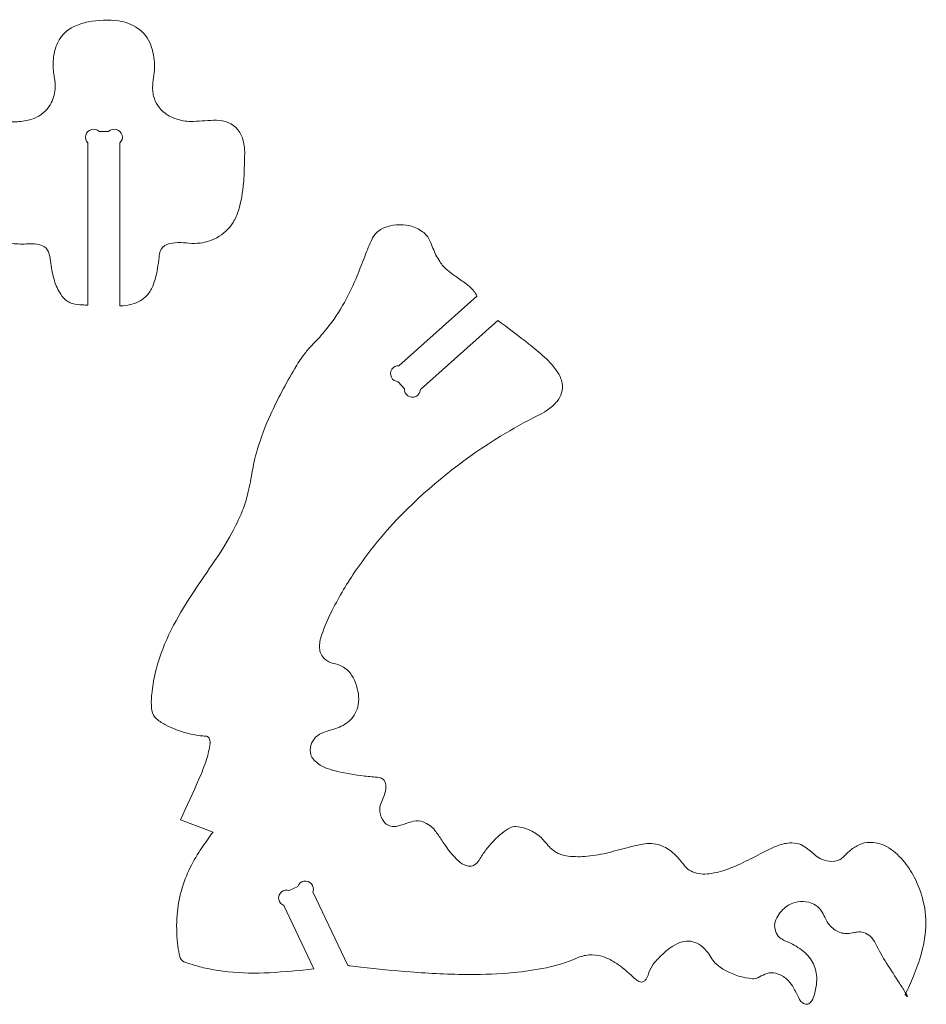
# Model space of a CAD drawing. Header units: centimetres. Extents: x -10 to 15.9, y -10.7 to 11.5.
# Tile 35 of 47: x 8.4 to 11.6, y -0.5 to 3. Entities that reach past the tile are written whole.
import ezdxf

# ---------------------------------------------------------------- set-up
doc = ezdxf.new("R2010")
doc.units = ezdxf.units.CM
doc.header["$MEASUREMENT"] = 0
doc.layers.add('Layer 1', color=7, linetype='Continuous')

msp = doc.modelspace()

# ---------------------------------------------------------------- linework, layer by layer
at = {"layer": 'Layer 1', "color": 18, "lineweight": 9}
for points, knots in [([(8.60475, 1.98723), (8.60475, 1.98723), (8.60475, 2.57185), (8.60475, 2.57185), (8.60475, 2.57185), (8.59743, 2.57917), (8.59458, 2.58983), (8.59726, 2.59982), (8.59726, 2.59982), (8.59993, 2.60982), (8.60774, 2.61762), (8.61773, 2.6203), (8.61773, 2.6203), (8.62773, 2.62298), (8.63839, 2.62012), (8.6457, 2.61281), (8.6457, 2.61281), (8.6457, 2.61281), (8.67963, 2.61281), (8.67963, 2.61281), (8.67963, 2.61281), (8.68695, 2.62012), (8.69761, 2.62298), (8.7076, 2.6203), (8.7076, 2.6203), (8.7176, 2.61762), (8.7254, 2.60982), (8.72808, 2.59982), (8.72808, 2.59982), (8.73076, 2.58983), (8.7279, 2.57917), (8.72059, 2.57185), (8.72059, 2.57185), (8.72059, 2.57185), (8.72059, 1.98404), (8.72059, 1.98404), (8.72059, 1.98404), (8.73518, 1.98487), (8.74967, 1.98701), (8.76389, 1.99042), (8.76389, 1.99042), (8.78444, 1.99536), (8.80308, 2.00622), (8.81748, 2.02169), (8.81748, 2.02169), (8.82663, 2.0315), (8.83385, 2.04294), (8.83878, 2.05541), (8.83878, 2.05541), (8.84693, 2.07605), (8.85274, 2.09754), (8.85611, 2.11948), (8.85611, 2.11948), (8.85819, 2.13301), (8.85993, 2.1466), (8.86133, 2.16022), (8.86133, 2.16022), (8.86209, 2.16758), (8.86367, 2.17483), (8.86603, 2.18184), (8.86603, 2.18184), (8.86984, 2.1931), (8.87865, 2.20197), (8.88988, 2.20587), (8.88988, 2.20587), (8.90262, 2.21028), (8.91601, 2.21259), (8.9295, 2.21268), (8.9295, 2.21268), (8.94283, 2.21278), (8.95616, 2.21212), (8.96941, 2.2107), (8.96941, 2.2107), (8.9827, 2.20929), (8.99612, 2.20943), (9.00937, 2.21114), (9.00937, 2.21114), (9.03042, 2.21386), (9.05079, 2.22035), (9.06951, 2.23033), (9.06951, 2.23033), (9.09367, 2.24319), (9.11399, 2.26219), (9.12845, 2.28543), (9.12845, 2.28543), (9.1368, 2.29885), (9.1433, 2.31333), (9.14779, 2.32848), (9.14779, 2.32848), (9.15738, 2.36088), (9.16366, 2.39417), (9.16653, 2.42784), (9.16653, 2.42784), (9.16725, 2.43617), (9.16776, 2.44453), (9.16807, 2.45289), (9.16807, 2.45289), (9.16906, 2.47943), (9.16984, 2.50597), (9.17042, 2.53252), (9.17042, 2.53252), (9.17085, 2.55201), (9.16799, 2.57142), (9.16195, 2.58995), (9.16195, 2.58995), (9.15258, 2.61873), (9.12945, 2.6409), (9.10029, 2.64903), (9.10029, 2.64903), (9.08662, 2.65285), (9.07243, 2.65443), (9.05825, 2.65373), (9.05825, 2.65373), (9.04436, 2.65304), (9.03048, 2.65216), (9.01661, 2.6511), (9.01661, 2.6511), (9.00304, 2.65005), (8.98944, 2.64956), (8.97584, 2.64962), (8.97584, 2.64962), (8.95776, 2.6497), (8.93981, 2.65272), (8.92271, 2.65856), (8.92271, 2.65856), (8.90852, 2.66341), (8.89515, 2.6704), (8.88307, 2.67929), (8.88307, 2.67929), (8.86258, 2.69438), (8.84803, 2.71619), (8.84196, 2.74091), (8.84196, 2.74091), (8.84033, 2.74755), (8.83923, 2.75432), (8.83866, 2.76113), (8.83866, 2.76113), (8.83816, 2.76728), (8.83819, 2.77346), (8.83876, 2.7796), (8.83876, 2.7796), (8.8399, 2.79182), (8.8413, 2.80402), (8.84295, 2.81619), (8.84295, 2.81619), (8.84461, 2.82837), (8.84533, 2.84066), (8.84511, 2.85295), (8.84511, 2.85295), (8.84468, 2.87732), (8.84022, 2.90144), (8.8319, 2.92435), (8.8319, 2.92435), (8.82284, 2.94928), (8.8062, 2.97074), (8.78429, 2.9857), (8.78429, 2.9857), (8.76385, 2.99967), (8.7404, 3.00858), (8.71584, 3.01171), (8.71584, 3.01171), (8.67941, 3.01636), (8.64249, 3.01524), (8.60641, 3.0084), (8.60641, 3.0084), (8.58848, 3.005), (8.57104, 2.99943), (8.55446, 2.99182), (8.55446, 2.99182), (8.529, 2.98014), (8.50845, 2.95991), (8.49637, 2.93463), (8.49637, 2.93463), (8.48945, 2.92013), (8.48467, 2.90471), (8.48217, 2.88884), (8.48217, 2.88884), (8.47922, 2.87003), (8.47858, 2.85094), (8.48026, 2.83198), (8.48026, 2.83198), (8.48094, 2.8243), (8.48209, 2.81666), (8.48371, 2.80912), (8.48371, 2.80912), (8.48673, 2.79507), (8.48772, 2.78065), (8.48664, 2.76631), (8.48664, 2.76631), (8.48514, 2.74634), (8.47903, 2.72697), (8.46881, 2.70975), (8.46881, 2.70975), (8.45546, 2.68728), (8.43498, 2.66988), (8.41064, 2.66035), (8.41064, 2.66035), (8.3995, 2.65598), (8.38789, 2.65292), (8.37604, 2.65124), (8.37604, 2.65124), (8.35901, 2.64881), (8.34182, 2.64776), (8.32462, 2.6481), (8.32462, 2.6481), (8.30411, 2.6485), (8.2836, 2.64939), (8.26312, 2.65077), (8.26312, 2.65077), (8.25201, 2.65151), (8.24085, 2.65038), (8.23011, 2.64742), (8.23011, 2.64742), (8.21066, 2.64206), (8.19334, 2.63084), (8.1805, 2.61527), (8.1805, 2.61527), (8.1674, 2.59939), (8.15939, 2.57994), (8.15752, 2.55945), (8.15752, 2.55945), (8.15615, 2.54441), (8.15537, 2.52932), (8.15519, 2.51422), (8.15519, 2.51422), (8.15483, 2.48416), (8.15642, 2.45411), (8.15995, 2.42425), (8.15995, 2.42425), (8.16418, 2.3885), (8.17213, 2.3533), (8.18368, 2.31921), (8.18368, 2.31921), (8.1891, 2.30323), (8.1967, 2.28808), (8.20628, 2.27418), (8.20628, 2.27418), (8.22338, 2.24938), (8.24795, 2.23072), (8.27642, 2.2209), (8.27642, 2.2209), (8.2944, 2.21471), (8.31304, 2.21071), (8.33197, 2.20898), (8.33197, 2.20898), (8.35104, 2.20724), (8.37021, 2.2069), (8.38933, 2.20796), (8.38933, 2.20796), (8.39963, 2.20853), (8.40996, 2.20817), (8.4202, 2.20689), (8.4202, 2.20689), (8.42998, 2.20566), (8.43938, 2.2023), (8.44771, 2.19703), (8.44771, 2.19703), (8.45697, 2.19119), (8.4634, 2.18178), (8.4655, 2.17104), (8.4655, 2.17104), (8.46767, 2.15991), (8.46945, 2.1487), (8.47086, 2.13744), (8.47086, 2.13744), (8.47347, 2.1165), (8.47784, 2.09582), (8.48392, 2.07561), (8.48392, 2.07561), (8.48916, 2.05817), (8.49684, 2.04157), (8.50673, 2.02628), (8.50673, 2.02628), (8.51355, 2.01573), (8.52247, 2.00672), (8.53295, 1.9998), (8.53295, 1.9998), (8.53785, 1.99657), (8.54328, 1.99423), (8.549, 1.99292), (8.549, 1.99292), (8.56076, 1.99021), (8.57273, 1.98851), (8.58478, 1.98786), (8.58478, 1.98786), (8.5881, 1.98768), (8.59143, 1.98755), (8.59476, 1.98749), (8.59476, 1.98749), (8.59809, 1.98742), (8.60142, 1.98734), (8.60475, 1.98723)], [0, 0, 0, 0, 0.0135135, 0.0135135, 0.0135135, 0.0135135, 0.027027, 0.027027, 0.027027, 0.027027, 0.0405405, 0.0405405, 0.0405405, 0.0405405, 0.0540541, 0.0540541, 0.0540541, 0.0540541, 0.0675676, 0.0675676, 0.0675676, 0.0675676, 0.0810811, 0.0810811, 0.0810811, 0.0810811, 0.0945946, 0.0945946, 0.0945946, 0.0945946, 0.1081081, 0.1081081, 0.1081081, 0.1081081, 0.1216216, 0.1216216, 0.1216216, 0.1216216, 0.1351351, 0.1351351, 0.1351351, 0.1351351, 0.1486486, 0.1486486, 0.1486486, 0.1486486, 0.1621622, 0.1621622, 0.1621622, 0.1621622, 0.1756757, 0.1756757, 0.1756757, 0.1756757, 0.1891892, 0.1891892, 0.1891892, 0.1891892, 0.2027027, 0.2027027, 0.2027027, 0.2027027, 0.2162162, 0.2162162, 0.2162162, 0.2162162, 0.2297297, 0.2297297, 0.2297297, 0.2297297, 0.2432432, 0.2432432, 0.2432432, 0.2432432, 0.2567568, 0.2567568, 0.2567568, 0.2567568, 0.2702703, 0.2702703, 0.2702703, 0.2702703, 0.2837838, 0.2837838, 0.2837838, 0.2837838, 0.2972973, 0.2972973, 0.2972973, 0.2972973, 0.3108108, 0.3108108, 0.3108108, 0.3108108, 0.3243243, 0.3243243, 0.3243243, 0.3243243, 0.3378378, 0.3378378, 0.3378378, 0.3378378, 0.3513514, 0.3513514, 0.3513514, 0.3513514, 0.3648649, 0.3648649, 0.3648649, 0.3648649, 0.3783784, 0.3783784, 0.3783784, 0.3783784, 0.3918919, 0.3918919, 0.3918919, 0.3918919, 0.4054054, 0.4054054, 0.4054054, 0.4054054, 0.4189189, 0.4189189, 0.4189189, 0.4189189, 0.4324324, 0.4324324, 0.4324324, 0.4324324, 0.4459459, 0.4459459, 0.4459459, 0.4459459, 0.4594595, 0.4594595, 0.4594595, 0.4594595, 0.472973, 0.472973, 0.472973, 0.472973, 0.4864865, 0.4864865, 0.4864865, 0.4864865, 0.5, 0.5, 0.5, 0.5, 0.5135135, 0.5135135, 0.5135135, 0.5135135, 0.527027, 0.527027, 0.527027, 0.527027, 0.5405405, 0.5405405, 0.5405405, 0.5405405, 0.5540541, 0.5540541, 0.5540541, 0.5540541, 0.5675676, 0.5675676, 0.5675676, 0.5675676, 0.5810811, 0.5810811, 0.5810811, 0.5810811, 0.5945946, 0.5945946, 0.5945946, 0.5945946, 0.6081081, 0.6081081, 0.6081081, 0.6081081, 0.6216216, 0.6216216, 0.6216216, 0.6216216, 0.6351351, 0.6351351, 0.6351351, 0.6351351, 0.6486486, 0.6486486, 0.6486486, 0.6486486, 0.6621622, 0.6621622, 0.6621622, 0.6621622, 0.6756757, 0.6756757, 0.6756757, 0.6756757, 0.6891892, 0.6891892, 0.6891892, 0.6891892, 0.7027027, 0.7027027, 0.7027027, 0.7027027, 0.7162162, 0.7162162, 0.7162162, 0.7162162, 0.7297297, 0.7297297, 0.7297297, 0.7297297, 0.7432432, 0.7432432, 0.7432432, 0.7432432, 0.7567568, 0.7567568, 0.7567568, 0.7567568, 0.7702703, 0.7702703, 0.7702703, 0.7702703, 0.7837838, 0.7837838, 0.7837838, 0.7837838, 0.7972973, 0.7972973, 0.7972973, 0.7972973, 0.8108108, 0.8108108, 0.8108108, 0.8108108, 0.8243243, 0.8243243, 0.8243243, 0.8243243, 0.8378378, 0.8378378, 0.8378378, 0.8378378, 0.8513514, 0.8513514, 0.8513514, 0.8513514, 0.8648649, 0.8648649, 0.8648649, 0.8648649, 0.8783784, 0.8783784, 0.8783784, 0.8783784, 0.8918919, 0.8918919, 0.8918919, 0.8918919, 0.9054054, 0.9054054, 0.9054054, 0.9054054, 0.9189189, 0.9189189, 0.9189189, 0.9189189, 0.9324324, 0.9324324, 0.9324324, 0.9324324, 0.9459459, 0.9459459, 0.9459459, 0.9459459, 0.9594595, 0.9594595, 0.9594595, 0.9594595, 0.972973, 0.972973, 0.972973, 0.972973, 1, 1, 1, 1]), ([(9.543, -0.39381), (9.543, -0.39381), (9.41668, -0.12826), (9.41668, -0.12826), (9.41668, -0.12826), (9.42014, -0.11851), (9.41814, -0.10766), (9.41143, -0.09978), (9.41143, -0.09978), (9.40472, -0.09191), (9.39432, -0.08821), (9.38414, -0.09009), (9.38414, -0.09009), (9.37397, -0.09196), (9.36557, -0.09912), (9.3621, -0.10887), (9.3621, -0.10887), (9.3621, -0.10887), (9.33146, -0.12345), (9.33146, -0.12345), (9.33146, -0.12345), (9.32172, -0.11999), (9.31086, -0.12199), (9.30299, -0.1287), (9.30299, -0.1287), (9.29511, -0.13541), (9.29142, -0.14581), (9.29329, -0.15598), (9.29329, -0.15598), (9.29517, -0.16616), (9.30233, -0.17456), (9.31207, -0.17802), (9.31207, -0.17802), (9.31207, -0.17802), (9.4204, -0.40578), (9.4204, -0.40578), (9.4204, -0.40578), (9.36702, -0.41234), (9.31342, -0.4171), (9.25971, -0.42003), (9.25971, -0.42003), (9.20957, -0.42277), (9.15929, -0.42153), (9.10935, -0.41634), (9.10935, -0.41634), (9.08715, -0.41402), (9.06507, -0.41072), (9.04317, -0.40642), (9.04317, -0.40642), (9.02462, -0.40279), (9.00627, -0.39817), (8.98821, -0.39259), (8.98821, -0.39259), (8.97803, -0.38944), (8.96781, -0.38639), (8.95756, -0.38345), (8.95756, -0.38345), (8.94871, -0.3809), (8.94153, -0.37442), (8.93808, -0.36588), (8.93808, -0.36588), (8.93651, -0.36197), (8.93531, -0.35793), (8.93449, -0.3538), (8.93449, -0.3538), (8.93182, -0.3403), (8.92973, -0.32669), (8.92823, -0.313), (8.92823, -0.313), (8.92456, -0.27943), (8.92403, -0.24559), (8.92663, -0.21192), (8.92663, -0.21192), (8.93123, -0.15253), (8.94722, -0.09457), (8.97372, -0.04123), (8.97372, -0.04123), (8.98611, -0.0163), (9.00026, 0.00771), (9.01607, 0.03062), (9.01607, 0.03062), (9.02919, 0.04963), (9.04256, 0.06847), (9.05618, 0.08712), (9.05618, 0.08712), (9.05618, 0.08712), (8.93931, 0.13138), (8.93931, 0.13138), (8.93931, 0.13138), (8.96155, 0.17995), (8.98356, 0.22863), (9.00532, 0.27742), (9.00532, 0.27742), (9.01575, 0.30081), (9.02491, 0.32473), (9.03276, 0.34911), (9.03276, 0.34911), (9.03876, 0.36773), (9.04305, 0.38686), (9.04558, 0.40626), (9.04558, 0.40626), (9.04625, 0.41134), (9.04568, 0.4165), (9.04393, 0.42132), (9.04393, 0.42132), (9.04288, 0.42421), (9.04128, 0.42687), (9.03922, 0.42916), (9.03922, 0.42916), (9.03782, 0.4307), (9.03601, 0.43181), (9.03399, 0.43234), (9.03399, 0.43234), (9.03245, 0.43274), (9.03087, 0.43296), (9.02928, 0.43301), (9.02928, 0.43301), (9.02294, 0.43318), (9.01661, 0.43365), (9.01032, 0.43443), (9.01032, 0.43443), (8.99266, 0.43661), (8.97519, 0.4401), (8.95806, 0.44489), (8.95806, 0.44489), (8.93374, 0.45169), (8.91013, 0.46079), (8.88754, 0.47206), (8.88754, 0.47206), (8.87495, 0.47834), (8.86319, 0.48615), (8.85251, 0.49531), (8.85251, 0.49531), (8.84346, 0.50307), (8.83748, 0.51384), (8.83568, 0.52563), (8.83568, 0.52563), (8.83369, 0.53869), (8.83307, 0.55192), (8.83382, 0.56511), (8.83382, 0.56511), (8.83592, 0.60172), (8.8417, 0.63803), (8.85106, 0.67347), (8.85106, 0.67347), (8.86416, 0.72302), (8.8825, 0.77103), (8.90579, 0.81667), (8.90579, 0.81667), (8.92768, 0.85958), (8.95195, 0.90124), (8.97849, 0.94144), (8.97849, 0.94144), (9.00302, 0.9786), (9.02804, 1.01544), (9.05355, 1.05195), (9.05355, 1.05195), (9.07908, 1.08848), (9.10259, 1.12637), (9.12397, 1.16547), (9.12397, 1.16547), (9.13734, 1.18991), (9.1494, 1.21505), (9.16009, 1.24078), (9.16009, 1.24078), (9.16792, 1.25963), (9.17436, 1.27902), (9.17937, 1.29881), (9.17937, 1.29881), (9.1863, 1.3262), (9.1921, 1.35386), (9.19676, 1.38173), (9.19676, 1.38173), (9.20142, 1.40961), (9.20774, 1.43719), (9.21569, 1.46432), (9.21569, 1.46432), (9.22837, 1.50766), (9.24421, 1.55001), (9.26308, 1.59104), (9.26308, 1.59104), (9.2894, 1.6483), (9.31871, 1.70416), (9.35087, 1.75836), (9.35087, 1.75836), (9.36099, 1.77543), (9.37198, 1.79197), (9.38379, 1.80792), (9.38379, 1.80792), (9.39246, 1.81963), (9.40193, 1.83073), (9.41214, 1.84113), (9.41214, 1.84113), (9.42791, 1.85721), (9.44305, 1.87389), (9.45753, 1.89114), (9.45753, 1.89114), (9.48227, 1.9206), (9.50446, 1.9521), (9.52388, 1.9853), (9.52388, 1.9853), (9.54178, 2.01593), (9.55754, 2.04776), (9.57104, 2.08057), (9.57104, 2.08057), (9.58227, 2.10788), (9.59315, 2.13532), (9.60368, 2.16291), (9.60368, 2.16291), (9.61178, 2.18412), (9.62058, 2.20506), (9.63006, 2.22569), (9.63006, 2.22569), (9.63263, 2.23127), (9.63587, 2.23651), (9.63971, 2.24129), (9.63971, 2.24129), (9.64833, 2.25199), (9.65951, 2.26035), (9.67221, 2.26558), (9.67221, 2.26558), (9.7019, 2.2778), (9.73468, 2.28047), (9.76596, 2.27323), (9.76596, 2.27323), (9.78261, 2.26937), (9.79828, 2.26209), (9.81197, 2.25186), (9.81197, 2.25186), (9.82345, 2.24328), (9.8326, 2.23196), (9.83859, 2.21893), (9.83859, 2.21893), (9.84261, 2.21018), (9.84633, 2.2013), (9.84975, 2.19229), (9.84975, 2.19229), (9.85611, 2.17553), (9.86422, 2.15949), (9.87395, 2.14443), (9.87395, 2.14443), (9.88159, 2.13259), (9.89099, 2.12198), (9.90182, 2.11296), (9.90182, 2.11296), (9.90963, 2.10646), (9.91771, 2.10029), (9.92604, 2.09448), (9.92604, 2.09448), (9.93906, 2.0854), (9.9521, 2.07635), (9.96516, 2.06732), (9.96516, 2.06732), (9.976, 2.05982), (9.98587, 2.05099), (9.99451, 2.04104), (9.99451, 2.04104), (9.99698, 2.03821), (9.99924, 2.03521), (10.0013, 2.03206), (10.0013, 2.03206), (10.00391, 2.02807), (10.0063, 2.02395), (10.00846, 2.0197), (10.00846, 2.0197), (10.00846, 2.0197), (9.7271, 1.76876), (9.7271, 1.76876), (9.7271, 1.76876), (9.71677, 1.76935), (9.70691, 1.76438), (9.70123, 1.75573), (9.70123, 1.75573), (9.69556, 1.74708), (9.69493, 1.73606), (9.69958, 1.72682), (9.69958, 1.72682), (9.70424, 1.71758), (9.71347, 1.71152), (9.7238, 1.71093), (9.7238, 1.71093), (9.7238, 1.71093), (9.74638, 1.68562), (9.74638, 1.68562), (9.74638, 1.68562), (9.74579, 1.67529), (9.75075, 1.66543), (9.7594, 1.65975), (9.7594, 1.65975), (9.76806, 1.65408), (9.77908, 1.65345), (9.78832, 1.6581), (9.78832, 1.6581), (9.79756, 1.66276), (9.80361, 1.67199), (9.8042, 1.68232), (9.8042, 1.68232), (9.8042, 1.68232), (10.08357, 1.93153), (10.08357, 1.93153), (10.08357, 1.93153), (10.12162, 1.90424), (10.15901, 1.87603), (10.19569, 1.84691), (10.19569, 1.84691), (10.21492, 1.83165), (10.23371, 1.81584), (10.25205, 1.79952), (10.25205, 1.79952), (10.26988, 1.78366), (10.28564, 1.76563), (10.29899, 1.74585), (10.29899, 1.74585), (10.30713, 1.73377), (10.31268, 1.72012), (10.31527, 1.70578), (10.31527, 1.70578), (10.31952, 1.68232), (10.31298, 1.65818), (10.29747, 1.64007), (10.29747, 1.64007), (10.28699, 1.62783), (10.27488, 1.61707), (10.26148, 1.60811), (10.26148, 1.60811), (10.25081, 1.60097), (10.23968, 1.59454), (10.22817, 1.58888), (10.22817, 1.58888), (10.18213, 1.56622), (10.13715, 1.54147), (10.09338, 1.5147), (10.09338, 1.5147), (9.97179, 1.44033), (9.8591, 1.35234), (9.75747, 1.25241), (9.75747, 1.25241), (9.68911, 1.18518), (9.62734, 1.11159), (9.57299, 1.03259), (9.57299, 1.03259), (9.54095, 0.98602), (9.51202, 0.93739), (9.48636, 0.88701), (9.48636, 0.88701), (9.47153, 0.85787), (9.45867, 0.82778), (9.44786, 0.79692), (9.44786, 0.79692), (9.44264, 0.78203), (9.44019, 0.76633), (9.44062, 0.75056), (9.44062, 0.75056), (9.44104, 0.73512), (9.44794, 0.72057), (9.45966, 0.7105), (9.45966, 0.7105), (9.46839, 0.70298), (9.47887, 0.6978), (9.49015, 0.69544), (9.49015, 0.69544), (9.50129, 0.69311), (9.51207, 0.6893), (9.52221, 0.68413), (9.52221, 0.68413), (9.53611, 0.67704), (9.54782, 0.6663), (9.55609, 0.65307), (9.55609, 0.65307), (9.57099, 0.62923), (9.57976, 0.60205), (9.58158, 0.574), (9.58158, 0.574), (9.58237, 0.56184), (9.58125, 0.54962), (9.57827, 0.5378), (9.57827, 0.5378), (9.57295, 0.51674), (9.56099, 0.49793), (9.54417, 0.48417), (9.54417, 0.48417), (9.5365, 0.47789), (9.52804, 0.47264), (9.51901, 0.46855), (9.51901, 0.46855), (9.51021, 0.46457), (9.50116, 0.46117), (9.49193, 0.45836), (9.49193, 0.45836), (9.48026, 0.45481), (9.46865, 0.45109), (9.45709, 0.44721), (9.45709, 0.44721), (9.44564, 0.44337), (9.43518, 0.43705), (9.42645, 0.4287), (9.42645, 0.4287), (9.41817, 0.42077), (9.41223, 0.41073), (9.40928, 0.39964), (9.40928, 0.39964), (9.4063, 0.38842), (9.40642, 0.3766), (9.40964, 0.36543), (9.40964, 0.36543), (9.4117, 0.35829), (9.41549, 0.35176), (9.42067, 0.34643), (9.42067, 0.34643), (9.43126, 0.33556), (9.44384, 0.32683), (9.45774, 0.32073), (9.45774, 0.32073), (9.47042, 0.31517), (9.48358, 0.31077), (9.49707, 0.3076), (9.49707, 0.3076), (9.53181, 0.29944), (9.56697, 0.2932), (9.6024, 0.28892), (9.6024, 0.28892), (9.6111, 0.28787), (9.61984, 0.28706), (9.62859, 0.2865), (9.62859, 0.2865), (9.63734, 0.28594), (9.64608, 0.28523), (9.65481, 0.28436), (9.65481, 0.28436), (9.66875, 0.28297), (9.67949, 0.27141), (9.67988, 0.2574), (9.67988, 0.2574), (9.68015, 0.2474), (9.67888, 0.23741), (9.67613, 0.22778), (9.67613, 0.22778), (9.67288, 0.21644), (9.66874, 0.20536), (9.66375, 0.19467), (9.66375, 0.19467), (9.65866, 0.18377), (9.65678, 0.17166), (9.65832, 0.15973), (9.65832, 0.15973), (9.65996, 0.14707), (9.66474, 0.13503), (9.67223, 0.1247), (9.67223, 0.1247), (9.68049, 0.1133), (9.69374, 0.1066), (9.70782, 0.10673), (9.70782, 0.10673), (9.71369, 0.10678), (9.71952, 0.10765), (9.72515, 0.10931), (9.72515, 0.10931), (9.73446, 0.11206), (9.7437, 0.11504), (9.75286, 0.11826), (9.75286, 0.11826), (9.76163, 0.12135), (9.77059, 0.12388), (9.77967, 0.12584), (9.77967, 0.12584), (9.7914, 0.12838), (9.80362, 0.12752), (9.81488, 0.12339), (9.81488, 0.12339), (9.83128, 0.11737), (9.84567, 0.10688), (9.85644, 0.09313), (9.85644, 0.09313), (9.86525, 0.08189), (9.87347, 0.0702), (9.88106, 0.05811), (9.88106, 0.05811), (9.89658, 0.03342), (9.9146, 0.01041), (9.93484, -0.01057), (9.93484, -0.01057), (9.94297, -0.019), (9.95244, -0.02604), (9.96287, -0.03139), (9.96287, -0.03139), (9.96926, -0.03467), (9.97633, -0.03639), (9.98351, -0.03641), (9.98351, -0.03641), (9.98929, -0.03643), (9.99495, -0.03473), (9.99977, -0.03151), (9.99977, -0.03151), (10.00647, -0.02704), (10.01208, -0.02111), (10.01618, -0.01416), (10.01618, -0.01416), (10.02368, -0.00143), (10.03189, 0.01087), (10.04078, 0.02267), (10.04078, 0.02267), (10.05774, 0.04521), (10.07735, 0.06563), (10.09918, 0.08348), (10.09918, 0.08348), (10.10826, 0.0909), (10.11806, 0.0974), (10.12844, 0.10286), (10.12844, 0.10286), (10.13464, 0.10612), (10.14163, 0.10762), (10.14863, 0.10718), (10.14863, 0.10718), (10.16982, 0.10584), (10.19045, 0.09972), (10.20895, 0.08928), (10.20895, 0.08928), (10.21671, 0.0849), (10.22411, 0.07992), (10.23109, 0.07438), (10.23109, 0.07438), (10.237, 0.06969), (10.24246, 0.06445), (10.2474, 0.05875), (10.2474, 0.05875), (10.25349, 0.05172), (10.25957, 0.04468), (10.26565, 0.03764), (10.26565, 0.03764), (10.2708, 0.03168), (10.27656, 0.02627), (10.28284, 0.02152), (10.28284, 0.02152), (10.2987, 0.0095), (10.31754, 0.00207), (10.33733, 0.00005), (10.33733, 0.00005), (10.36035, -0.00231), (10.38355, -0.00238), (10.40659, -0.00015), (10.40659, -0.00015), (10.43302, 0.0024), (10.45921, 0.00701), (10.48493, 0.01364), (10.48493, 0.01364), (10.51155, 0.0205), (10.53814, 0.02748), (10.5647, 0.03458), (10.5647, 0.03458), (10.58072, 0.03886), (10.59699, 0.04216), (10.61341, 0.04445), (10.61341, 0.04445), (10.6349, 0.04746), (10.65681, 0.04473), (10.67692, 0.03657), (10.67692, 0.03657), (10.69298, 0.03004), (10.7076, 0.02042), (10.71996, 0.00827), (10.71996, 0.00827), (10.72887, -0.0005), (10.7373, -0.00975), (10.74519, -0.01944), (10.74519, -0.01944), (10.75053, -0.02599), (10.75591, -0.03251), (10.76132, -0.039), (10.76132, -0.039), (10.76627, -0.04494), (10.77242, -0.04976), (10.77936, -0.05316), (10.77936, -0.05316), (10.7977, -0.06212), (10.81814, -0.06584), (10.83845, -0.0639), (10.83845, -0.0639), (10.86033, -0.06182), (10.8819, -0.05726), (10.90274, -0.0503), (10.90274, -0.0503), (10.92232, -0.04376), (10.94147, -0.036), (10.96008, -0.02706), (10.96008, -0.02706), (10.98365, -0.01574), (11.007, -0.00394), (11.0301, 0.00832), (11.0301, 0.00832), (11.04943, 0.01858), (11.06922, 0.02797), (11.0894, 0.03646), (11.0894, 0.03646), (11.1042, 0.04268), (11.11992, 0.04646), (11.13594, 0.04764), (11.13594, 0.04764), (11.14726, 0.04848), (11.15865, 0.04734), (11.16958, 0.04428), (11.16958, 0.04428), (11.17895, 0.04165), (11.18768, 0.03714), (11.19524, 0.03102), (11.19524, 0.03102), (11.20504, 0.02308), (11.21477, 0.01505), (11.22443, 0.00694), (11.22443, 0.00694), (11.23114, 0.0013), (11.23841, -0.00363), (11.24612, -0.00778), (11.24612, -0.00778), (11.2563, -0.01326), (11.26739, -0.01682), (11.27885, -0.0183), (11.27885, -0.0183), (11.2924, -0.02005), (11.30616, -0.01763), (11.3183, -0.01136), (11.3183, -0.01136), (11.32295, -0.00895), (11.32718, -0.00582), (11.33084, -0.00207), (11.33084, -0.00207), (11.33758, 0.00484), (11.34456, 0.01151), (11.35178, 0.01792), (11.35178, 0.01792), (11.36175, 0.02679), (11.37285, 0.03428), (11.3848, 0.04022), (11.3848, 0.04022), (11.39809, 0.04683), (11.41279, 0.05015), (11.42763, 0.04991), (11.42763, 0.04991), (11.45458, 0.04946), (11.48073, 0.04066), (11.50247, 0.02473), (11.50247, 0.02473), (11.5234, 0.0094), (11.54188, -0.00904), (11.55726, -0.02993), (11.55726, -0.02993), (11.57163, -0.04944), (11.58397, -0.07038), (11.5941, -0.09239), (11.5941, -0.09239), (11.60814, -0.12294), (11.61805, -0.15522), (11.62355, -0.18839), (11.62355, -0.18839), (11.62943, -0.22382), (11.62939, -0.25998), (11.62344, -0.2954), (11.62344, -0.2954), (11.6178, -0.32893), (11.6093, -0.36192), (11.59805, -0.39401), (11.59805, -0.39401), (11.59352, -0.40692), (11.58857, -0.41969), (11.58321, -0.43228), (11.58321, -0.43228), (11.57368, -0.45467), (11.56374, -0.47688), (11.55339, -0.49891), (11.55339, -0.49891), (11.55514, -0.50056), (11.55683, -0.50228), (11.55844, -0.50407), (11.55844, -0.50407), (11.55933, -0.50506), (11.5605, -0.50575), (11.56179, -0.50606), (11.56179, -0.50606), (11.56185, -0.50598), (11.56186, -0.50587), (11.56183, -0.50578), (11.56183, -0.50578), (11.56171, -0.50537), (11.56154, -0.50496), (11.56134, -0.50458), (11.56134, -0.50458), (11.5599, -0.5018), (11.55836, -0.49908), (11.55671, -0.49642), (11.55671, -0.49642), (11.54878, -0.48364), (11.54074, -0.47091), (11.53261, -0.45826), (11.53261, -0.45826), (11.51707, -0.43408), (11.50158, -0.40986), (11.48615, -0.38561), (11.48615, -0.38561), (11.47168, -0.36288), (11.45836, -0.33943), (11.44625, -0.31536), (11.44625, -0.31536), (11.44128, -0.3055), (11.43468, -0.29656), (11.42671, -0.28892), (11.42671, -0.28892), (11.41392, -0.27667), (11.39624, -0.27095), (11.37871, -0.27341), (11.37871, -0.27341), (11.37365, -0.27411), (11.36864, -0.27514), (11.36372, -0.27648), (11.36372, -0.27648), (11.3545, -0.27899), (11.3449, -0.27978), (11.33541, -0.27881), (11.33541, -0.27881), (11.32123, -0.27736), (11.30772, -0.27203), (11.29636, -0.26342), (11.29636, -0.26342), (11.28359, -0.25373), (11.27336, -0.24108), (11.26656, -0.22656), (11.26656, -0.22656), (11.26255, -0.21802), (11.25816, -0.20966), (11.25338, -0.20152), (11.25338, -0.20152), (11.24748, -0.19145), (11.23929, -0.1829), (11.22948, -0.17656), (11.22948, -0.17656), (11.22201, -0.17173), (11.21379, -0.16818), (11.20515, -0.16606), (11.20515, -0.16606), (11.1922, -0.16289), (11.17875, -0.16231), (11.16557, -0.16434), (11.16557, -0.16434), (11.14953, -0.16681), (11.13445, -0.17352), (11.12188, -0.18378), (11.12188, -0.18378), (11.10683, -0.19606), (11.09468, -0.2115), (11.0863, -0.22902), (11.0863, -0.22902), (11.0841, -0.23361), (11.08279, -0.23857), (11.08243, -0.24364), (11.08243, -0.24364), (11.0818, -0.25242), (11.08279, -0.26124), (11.08534, -0.26966), (11.08534, -0.26966), (11.08805, -0.27862), (11.09316, -0.28665), (11.10012, -0.2929), (11.10012, -0.2929), (11.10576, -0.29797), (11.11226, -0.30201), (11.11931, -0.30484), (11.11931, -0.30484), (11.13796, -0.31232), (11.1558, -0.32169), (11.17255, -0.3328), (11.17255, -0.3328), (11.18979, -0.34425), (11.20447, -0.35916), (11.21566, -0.37657), (11.21566, -0.37657), (11.22569, -0.3922), (11.2318, -0.41003), (11.23346, -0.42853), (11.23346, -0.42853), (11.23447, -0.43979), (11.23435, -0.45113), (11.2331, -0.46237), (11.2331, -0.46237), (11.23127, -0.47887), (11.22739, -0.49508), (11.22157, -0.51062), (11.22157, -0.51062), (11.21924, -0.51685), (11.21569, -0.52255), (11.21113, -0.52739), (11.21113, -0.52739), (11.20764, -0.53108), (11.20289, -0.53332), (11.19783, -0.53367), (11.19783, -0.53367), (11.19264, -0.53403), (11.1875, -0.53246), (11.18338, -0.52929), (11.18338, -0.52929), (11.17885, -0.52579), (11.1751, -0.52137), (11.17237, -0.51633), (11.17237, -0.51633), (11.16696, -0.50632), (11.16176, -0.49618), (11.15679, -0.48594), (11.15679, -0.48594), (11.15376, -0.47967), (11.15039, -0.47357), (11.14671, -0.46766), (11.14671, -0.46766), (11.1411, -0.45864), (11.13419, -0.45051), (11.1262, -0.44352), (11.1262, -0.44352), (11.11582, -0.43444), (11.10373, -0.42754), (11.09063, -0.42324), (11.09063, -0.42324), (11.07618, -0.4185), (11.06048, -0.41942), (11.04668, -0.4258), (11.04668, -0.4258), (11.03826, -0.4297), (11.02992, -0.43377), (11.02167, -0.43801), (11.02167, -0.43801), (11.01557, -0.44114), (11.00869, -0.44246), (11.00186, -0.4418), (11.00186, -0.4418), (10.96816, -0.43855), (10.93542, -0.42866), (10.90555, -0.41271), (10.90555, -0.41271), (10.8919, -0.40542), (10.87934, -0.39623), (10.86827, -0.38541), (10.86827, -0.38541), (10.86183, -0.37911), (10.85634, -0.3719), (10.85199, -0.36402), (10.85199, -0.36402), (10.84764, -0.35616), (10.84257, -0.34873), (10.83682, -0.34183), (10.83682, -0.34183), (10.82877, -0.33215), (10.81919, -0.32387), (10.80846, -0.31731), (10.80846, -0.31731), (10.79076, -0.30649), (10.76943, -0.30335), (10.74936, -0.30862), (10.74936, -0.30862), (10.73714, -0.31183), (10.72554, -0.31708), (10.71505, -0.32414), (10.71505, -0.32414), (10.69778, -0.33576), (10.68174, -0.3491), (10.66715, -0.36395), (10.66715, -0.36395), (10.66137, -0.36985), (10.65567, -0.37583), (10.65008, -0.38191), (10.65008, -0.38191), (10.64676, -0.38551), (10.64378, -0.3894), (10.64118, -0.39355), (10.64118, -0.39355), (10.63427, -0.40452), (10.629, -0.41645), (10.62554, -0.42895), (10.62554, -0.42895), (10.62367, -0.43574), (10.6202, -0.442), (10.61544, -0.44719), (10.61544, -0.44719), (10.61293, -0.44992), (10.60974, -0.45195), (10.6062, -0.45307), (10.6062, -0.45307), (10.60314, -0.45404), (10.59986, -0.45405), (10.59679, -0.45309), (10.59679, -0.45309), (10.59153, -0.45145), (10.58666, -0.44873), (10.5825, -0.4451), (10.5825, -0.4451), (10.57209, -0.43602), (10.56173, -0.42687), (10.55143, -0.41766), (10.55143, -0.41766), (10.53504, -0.40299), (10.51737, -0.38982), (10.49863, -0.3783), (10.49863, -0.3783), (10.48634, -0.37075), (10.47307, -0.36491), (10.45919, -0.36096), (10.45919, -0.36096), (10.44414, -0.35668), (10.42846, -0.35507), (10.41286, -0.3562), (10.41286, -0.3562), (10.39724, -0.35733), (10.38194, -0.36118), (10.36765, -0.36759), (10.36765, -0.36759), (10.33278, -0.38322), (10.29623, -0.39484), (10.25872, -0.4022), (10.25872, -0.4022), (10.21912, -0.40997), (10.17915, -0.41577), (10.13897, -0.41956), (10.13897, -0.41956), (10.08672, -0.4245), (10.03425, -0.42682), (9.98176, -0.4265), (9.98176, -0.4265), (9.91045, -0.42606), (9.83918, -0.423), (9.7681, -0.41731), (9.7681, -0.41731), (9.7086, -0.41255), (9.64916, -0.40697), (9.58981, -0.40057), (9.58981, -0.40057), (9.57686, -0.39917), (9.56394, -0.39742), (9.55109, -0.39531), (9.55109, -0.39531), (9.54892, -0.39495), (9.54673, -0.39466), (9.54454, -0.39443), (9.54454, -0.39443), (9.54398, -0.39437), (9.54345, -0.39415), (9.543, -0.39381)], [0, 0, 0, 0, 0.0042373, 0.0042373, 0.0042373, 0.0042373, 0.0084746, 0.0084746, 0.0084746, 0.0084746, 0.0127119, 0.0127119, 0.0127119, 0.0127119, 0.0169492, 0.0169492, 0.0169492, 0.0169492, 0.0211864, 0.0211864, 0.0211864, 0.0211864, 0.0254237, 0.0254237, 0.0254237, 0.0254237, 0.029661, 0.029661, 0.029661, 0.029661, 0.0338983, 0.0338983, 0.0338983, 0.0338983, 0.0381356, 0.0381356, 0.0381356, 0.0381356, 0.0423729, 0.0423729, 0.0423729, 0.0423729, 0.0466102, 0.0466102, 0.0466102, 0.0466102, 0.0508475, 0.0508475, 0.0508475, 0.0508475, 0.0550847, 0.0550847, 0.0550847, 0.0550847, 0.059322, 0.059322, 0.059322, 0.059322, 0.0635593, 0.0635593, 0.0635593, 0.0635593, 0.0677966, 0.0677966, 0.0677966, 0.0677966, 0.0720339, 0.0720339, 0.0720339, 0.0720339, 0.0762712, 0.0762712, 0.0762712, 0.0762712, 0.0805085, 0.0805085, 0.0805085, 0.0805085, 0.0847458, 0.0847458, 0.0847458, 0.0847458, 0.0889831, 0.0889831, 0.0889831, 0.0889831, 0.0932203, 0.0932203, 0.0932203, 0.0932203, 0.0974576, 0.0974576, 0.0974576, 0.0974576, 0.1016949, 0.1016949, 0.1016949, 0.1016949, 0.1059322, 0.1059322, 0.1059322, 0.1059322, 0.1101695, 0.1101695, 0.1101695, 0.1101695, 0.1144068, 0.1144068, 0.1144068, 0.1144068, 0.1186441, 0.1186441, 0.1186441, 0.1186441, 0.1228814, 0.1228814, 0.1228814, 0.1228814, 0.1271186, 0.1271186, 0.1271186, 0.1271186, 0.1313559, 0.1313559, 0.1313559, 0.1313559, 0.1355932, 0.1355932, 0.1355932, 0.1355932, 0.1398305, 0.1398305, 0.1398305, 0.1398305, 0.1440678, 0.1440678, 0.1440678, 0.1440678, 0.1483051, 0.1483051, 0.1483051, 0.1483051, 0.1525424, 0.1525424, 0.1525424, 0.1525424, 0.1567797, 0.1567797, 0.1567797, 0.1567797, 0.1610169, 0.1610169, 0.1610169, 0.1610169, 0.1652542, 0.1652542, 0.1652542, 0.1652542, 0.1694915, 0.1694915, 0.1694915, 0.1694915, 0.1737288, 0.1737288, 0.1737288, 0.1737288, 0.1779661, 0.1779661, 0.1779661, 0.1779661, 0.1822034, 0.1822034, 0.1822034, 0.1822034, 0.1864407, 0.1864407, 0.1864407, 0.1864407, 0.190678, 0.190678, 0.190678, 0.190678, 0.1949153, 0.1949153, 0.1949153, 0.1949153, 0.1991525, 0.1991525, 0.1991525, 0.1991525, 0.2033898, 0.2033898, 0.2033898, 0.2033898, 0.2076271, 0.2076271, 0.2076271, 0.2076271, 0.2118644, 0.2118644, 0.2118644, 0.2118644, 0.2161017, 0.2161017, 0.2161017, 0.2161017, 0.220339, 0.220339, 0.220339, 0.220339, 0.2245763, 0.2245763, 0.2245763, 0.2245763, 0.2288136, 0.2288136, 0.2288136, 0.2288136, 0.2330508, 0.2330508, 0.2330508, 0.2330508, 0.2372881, 0.2372881, 0.2372881, 0.2372881, 0.2415254, 0.2415254, 0.2415254, 0.2415254, 0.2457627, 0.2457627, 0.2457627, 0.2457627, 0.25, 0.25, 0.25, 0.25, 0.2542373, 0.2542373, 0.2542373, 0.2542373, 0.2584746, 0.2584746, 0.2584746, 0.2584746, 0.2627119, 0.2627119, 0.2627119, 0.2627119, 0.2669492, 0.2669492, 0.2669492, 0.2669492, 0.2711864, 0.2711864, 0.2711864, 0.2711864, 0.2754237, 0.2754237, 0.2754237, 0.2754237, 0.279661, 0.279661, 0.279661, 0.279661, 0.2838983, 0.2838983, 0.2838983, 0.2838983, 0.2881356, 0.2881356, 0.2881356, 0.2881356, 0.2923729, 0.2923729, 0.2923729, 0.2923729, 0.2966102, 0.2966102, 0.2966102, 0.2966102, 0.3008475, 0.3008475, 0.3008475, 0.3008475, 0.3050847, 0.3050847, 0.3050847, 0.3050847, 0.309322, 0.309322, 0.309322, 0.309322, 0.3135593, 0.3135593, 0.3135593, 0.3135593, 0.3177966, 0.3177966, 0.3177966, 0.3177966, 0.3220339, 0.3220339, 0.3220339, 0.3220339, 0.3262712, 0.3262712, 0.3262712, 0.3262712, 0.3305085, 0.3305085, 0.3305085, 0.3305085, 0.3347458, 0.3347458, 0.3347458, 0.3347458, 0.3389831, 0.3389831, 0.3389831, 0.3389831, 0.3432203, 0.3432203, 0.3432203, 0.3432203, 0.3474576, 0.3474576, 0.3474576, 0.3474576, 0.3516949, 0.3516949, 0.3516949, 0.3516949, 0.3559322, 0.3559322, 0.3559322, 0.3559322, 0.3601695, 0.3601695, 0.3601695, 0.3601695, 0.3644068, 0.3644068, 0.3644068, 0.3644068, 0.3686441, 0.3686441, 0.3686441, 0.3686441, 0.3728814, 0.3728814, 0.3728814, 0.3728814, 0.3771186, 0.3771186, 0.3771186, 0.3771186, 0.3813559, 0.3813559, 0.3813559, 0.3813559, 0.3855932, 0.3855932, 0.3855932, 0.3855932, 0.3898305, 0.3898305, 0.3898305, 0.3898305, 0.3940678, 0.3940678, 0.3940678, 0.3940678, 0.3983051, 0.3983051, 0.3983051, 0.3983051, 0.4025424, 0.4025424, 0.4025424, 0.4025424, 0.4067797, 0.4067797, 0.4067797, 0.4067797, 0.4110169, 0.4110169, 0.4110169, 0.4110169, 0.4152542, 0.4152542, 0.4152542, 0.4152542, 0.4194915, 0.4194915, 0.4194915, 0.4194915, 0.4237288, 0.4237288, 0.4237288, 0.4237288, 0.4279661, 0.4279661, 0.4279661, 0.4279661, 0.4322034, 0.4322034, 0.4322034, 0.4322034, 0.4364407, 0.4364407, 0.4364407, 0.4364407, 0.440678, 0.440678, 0.440678, 0.440678, 0.4449153, 0.4449153, 0.4449153, 0.4449153, 0.4491525, 0.4491525, 0.4491525, 0.4491525, 0.4533898, 0.4533898, 0.4533898, 0.4533898, 0.4576271, 0.4576271, 0.4576271, 0.4576271, 0.4618644, 0.4618644, 0.4618644, 0.4618644, 0.4661017, 0.4661017, 0.4661017, 0.4661017, 0.470339, 0.470339, 0.470339, 0.470339, 0.4745763, 0.4745763, 0.4745763, 0.4745763, 0.4788136, 0.4788136, 0.4788136, 0.4788136, 0.4830508, 0.4830508, 0.4830508, 0.4830508, 0.4872881, 0.4872881, 0.4872881, 0.4872881, 0.4915254, 0.4915254, 0.4915254, 0.4915254, 0.4957627, 0.4957627, 0.4957627, 0.4957627, 0.5, 0.5, 0.5, 0.5, 0.5042373, 0.5042373, 0.5042373, 0.5042373, 0.5084746, 0.5084746, 0.5084746, 0.5084746, 0.5127119, 0.5127119, 0.5127119, 0.5127119, 0.5169492, 0.5169492, 0.5169492, 0.5169492, 0.5211864, 0.5211864, 0.5211864, 0.5211864, 0.5254237, 0.5254237, 0.5254237, 0.5254237, 0.529661, 0.529661, 0.529661, 0.529661, 0.5338983, 0.5338983, 0.5338983, 0.5338983, 0.5381356, 0.5381356, 0.5381356, 0.5381356, 0.5423729, 0.5423729, 0.5423729, 0.5423729, 0.5466102, 0.5466102, 0.5466102, 0.5466102, 0.5508475, 0.5508475, 0.5508475, 0.5508475, 0.5550847, 0.5550847, 0.5550847, 0.5550847, 0.559322, 0.559322, 0.559322, 0.559322, 0.5635593, 0.5635593, 0.5635593, 0.5635593, 0.5677966, 0.5677966, 0.5677966, 0.5677966, 0.5720339, 0.5720339, 0.5720339, 0.5720339, 0.5762712, 0.5762712, 0.5762712, 0.5762712, 0.5805085, 0.5805085, 0.5805085, 0.5805085, 0.5847458, 0.5847458, 0.5847458, 0.5847458, 0.5889831, 0.5889831, 0.5889831, 0.5889831, 0.5932203, 0.5932203, 0.5932203, 0.5932203, 0.5974576, 0.5974576, 0.5974576, 0.5974576, 0.6016949, 0.6016949, 0.6016949, 0.6016949, 0.6059322, 0.6059322, 0.6059322, 0.6059322, 0.6101695, 0.6101695, 0.6101695, 0.6101695, 0.6144068, 0.6144068, 0.6144068, 0.6144068, 0.6186441, 0.6186441, 0.6186441, 0.6186441, 0.6228814, 0.6228814, 0.6228814, 0.6228814, 0.6271186, 0.6271186, 0.6271186, 0.6271186, 0.6313559, 0.6313559, 0.6313559, 0.6313559, 0.6355932, 0.6355932, 0.6355932, 0.6355932, 0.6398305, 0.6398305, 0.6398305, 0.6398305, 0.6440678, 0.6440678, 0.6440678, 0.6440678, 0.6483051, 0.6483051, 0.6483051, 0.6483051, 0.6525424, 0.6525424, 0.6525424, 0.6525424, 0.6567797, 0.6567797, 0.6567797, 0.6567797, 0.6610169, 0.6610169, 0.6610169, 0.6610169, 0.6652542, 0.6652542, 0.6652542, 0.6652542, 0.6694915, 0.6694915, 0.6694915, 0.6694915, 0.6737288, 0.6737288, 0.6737288, 0.6737288, 0.6779661, 0.6779661, 0.6779661, 0.6779661, 0.6822034, 0.6822034, 0.6822034, 0.6822034, 0.6864407, 0.6864407, 0.6864407, 0.6864407, 0.690678, 0.690678, 0.690678, 0.690678, 0.6949153, 0.6949153, 0.6949153, 0.6949153, 0.6991525, 0.6991525, 0.6991525, 0.6991525, 0.7033898, 0.7033898, 0.7033898, 0.7033898, 0.7076271, 0.7076271, 0.7076271, 0.7076271, 0.7118644, 0.7118644, 0.7118644, 0.7118644, 0.7161017, 0.7161017, 0.7161017, 0.7161017, 0.720339, 0.720339, 0.720339, 0.720339, 0.7245763, 0.7245763, 0.7245763, 0.7245763, 0.7288136, 0.7288136, 0.7288136, 0.7288136, 0.7330508, 0.7330508, 0.7330508, 0.7330508, 0.7372881, 0.7372881, 0.7372881, 0.7372881, 0.7415254, 0.7415254, 0.7415254, 0.7415254, 0.7457627, 0.7457627, 0.7457627, 0.7457627, 0.75, 0.75, 0.75, 0.75, 0.7542373, 0.7542373, 0.7542373, 0.7542373, 0.7584746, 0.7584746, 0.7584746, 0.7584746, 0.7627119, 0.7627119, 0.7627119, 0.7627119, 0.7669492, 0.7669492, 0.7669492, 0.7669492, 0.7711864, 0.7711864, 0.7711864, 0.7711864, 0.7754237, 0.7754237, 0.7754237, 0.7754237, 0.779661, 0.779661, 0.779661, 0.779661, 0.7838983, 0.7838983, 0.7838983, 0.7838983, 0.7881356, 0.7881356, 0.7881356, 0.7881356, 0.7923729, 0.7923729, 0.7923729, 0.7923729, 0.7966102, 0.7966102, 0.7966102, 0.7966102, 0.8008475, 0.8008475, 0.8008475, 0.8008475, 0.8050847, 0.8050847, 0.8050847, 0.8050847, 0.809322, 0.809322, 0.809322, 0.809322, 0.8135593, 0.8135593, 0.8135593, 0.8135593, 0.8177966, 0.8177966, 0.8177966, 0.8177966, 0.8220339, 0.8220339, 0.8220339, 0.8220339, 0.8262712, 0.8262712, 0.8262712, 0.8262712, 0.8305085, 0.8305085, 0.8305085, 0.8305085, 0.8347458, 0.8347458, 0.8347458, 0.8347458, 0.8389831, 0.8389831, 0.8389831, 0.8389831, 0.8432203, 0.8432203, 0.8432203, 0.8432203, 0.8474576, 0.8474576, 0.8474576, 0.8474576, 0.8516949, 0.8516949, 0.8516949, 0.8516949, 0.8559322, 0.8559322, 0.8559322, 0.8559322, 0.8601695, 0.8601695, 0.8601695, 0.8601695, 0.8644068, 0.8644068, 0.8644068, 0.8644068, 0.8686441, 0.8686441, 0.8686441, 0.8686441, 0.8728814, 0.8728814, 0.8728814, 0.8728814, 0.8771186, 0.8771186, 0.8771186, 0.8771186, 0.8813559, 0.8813559, 0.8813559, 0.8813559, 0.8855932, 0.8855932, 0.8855932, 0.8855932, 0.8898305, 0.8898305, 0.8898305, 0.8898305, 0.8940678, 0.8940678, 0.8940678, 0.8940678, 0.8983051, 0.8983051, 0.8983051, 0.8983051, 0.9025424, 0.9025424, 0.9025424, 0.9025424, 0.9067797, 0.9067797, 0.9067797, 0.9067797, 0.9110169, 0.9110169, 0.9110169, 0.9110169, 0.9152542, 0.9152542, 0.9152542, 0.9152542, 0.9194915, 0.9194915, 0.9194915, 0.9194915, 0.9237288, 0.9237288, 0.9237288, 0.9237288, 0.9279661, 0.9279661, 0.9279661, 0.9279661, 0.9322034, 0.9322034, 0.9322034, 0.9322034, 0.9364407, 0.9364407, 0.9364407, 0.9364407, 0.940678, 0.940678, 0.940678, 0.940678, 0.9449153, 0.9449153, 0.9449153, 0.9449153, 0.9491525, 0.9491525, 0.9491525, 0.9491525, 0.9533898, 0.9533898, 0.9533898, 0.9533898, 0.9576271, 0.9576271, 0.9576271, 0.9576271, 0.9618644, 0.9618644, 0.9618644, 0.9618644, 0.9661017, 0.9661017, 0.9661017, 0.9661017, 0.970339, 0.970339, 0.970339, 0.970339, 0.9745763, 0.9745763, 0.9745763, 0.9745763, 0.9788136, 0.9788136, 0.9788136, 0.9788136, 0.9830508, 0.9830508, 0.9830508, 0.9830508, 0.9872881, 0.9872881, 0.9872881, 0.9872881, 0.9915254, 0.9915254, 0.9915254, 0.9915254, 1, 1, 1, 1])]:
    msp.add_open_spline(points, degree=3, knots=knots, dxfattribs=at)

doc.saveas('drawing.dxf')
